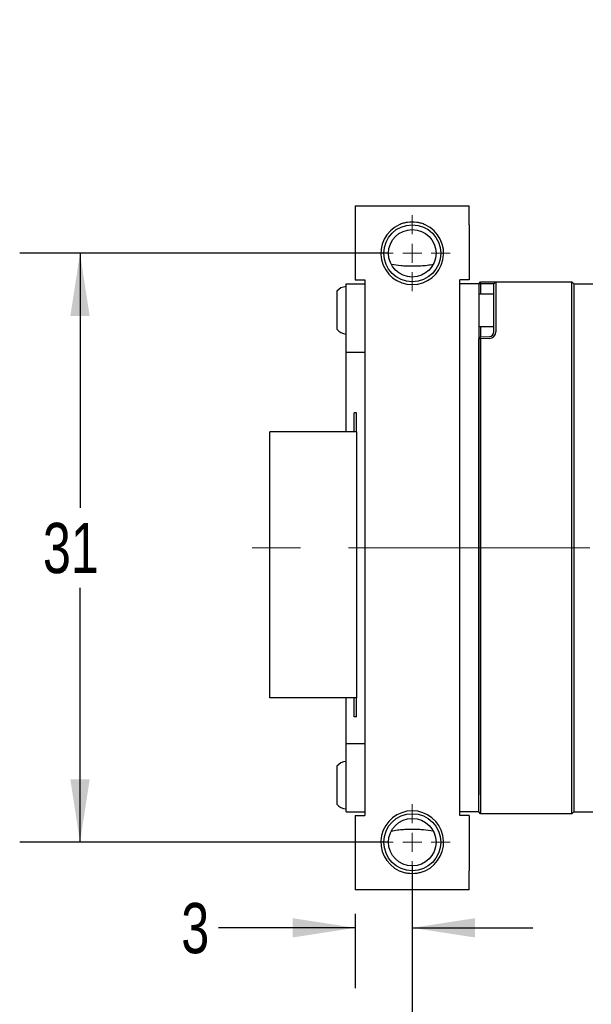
# Paper-space layout 'IX body' of a CAD drawing. Header units: millimetres. Extents: x 5 to 274, y 4 to 211.
# Tile 3 of 21: x 97 to 127, y 37 to 89. Entities that reach past the tile are written whole.
import ezdxf

# ---------------------------------------------------------------- set-up
doc = ezdxf.new("R2010")
doc.units = ezdxf.units.MM
doc.linetypes.add('CENTERX2', pattern=[20.32, 12.7, -2.54, 2.54, -2.54])
doc.layers.add('DIMENSIONS', color=8, linetype='Continuous')
doc.styles.add('SLDTEXTSTYLE0', font='TXT', dxfattribs={"width": 0.75})
doc.styles.add('SLDTEXTSTYLE5', font='TXT', dxfattribs={"width": 0.675})
doc.dimstyles.new('SLDDIMSTYLE11', dxfattribs={"dimtxt": 2.645833, "dimasz": 3.302, "dimexe": 0, "dimexo": 0.0625, "dimgap": 0.661458, "dimtad": 0, "dimtih": 1, "dimtoh": 1, "dimdec": 0, "dimrnd": 1e-09, "dimzin": 12, "dimdsep": 46, "dimtxsty": 'SLDTEXTSTYLE0', "dimsah": 1, "dimcen": 0.09, "dimadec": 0, "dimazin": 3, "dimtol": 1, "dimtp": 0.5, "dimtm": 0.5, "dimtfac": 1, "dimtdec": 1, "dimtmove": 0, "dimatfit": 0, "dimfxl": 1, "dimfrac": 2, "dimtolj": 1, "dimarcsym": 0})
doc.dimstyles.new('SLDDIMSTYLE2', dxfattribs={"dimtxt": 2.645833, "dimasz": 3.302, "dimexe": 0, "dimexo": 0.0625, "dimgap": 0.661458, "dimtad": 0, "dimtih": 1, "dimtoh": 1, "dimdec": 0, "dimrnd": 1e-09, "dimzin": 12, "dimdsep": 46, "dimtxsty": 'SLDTEXTSTYLE0', "dimsah": 1, "dimcen": 0.09, "dimadec": 0, "dimazin": 3, "dimtfac": 1, "dimtdec": 0, "dimtofl": 0, "dimtmove": 0, "dimatfit": 3, "dimfxl": 1, "dimfrac": 2, "dimtolj": 1, "dimtzin": 12, "dimarcsym": 0})
doc.dimstyles.new('SLDDIMSTYLE8', dxfattribs={"dimtxt": 2.645833, "dimasz": 3.302, "dimexe": 0, "dimexo": 0.0625, "dimgap": 0.661458, "dimtad": 0, "dimtih": 1, "dimtoh": 1, "dimdec": 0, "dimrnd": 1e-09, "dimzin": 12, "dimdsep": 46, "dimtxsty": 'SLDTEXTSTYLE0', "dimsah": 1, "dimcen": 0.09, "dimadec": 0, "dimazin": 3, "dimtfac": 1, "dimtdec": 0, "dimtmove": 0, "dimatfit": 0, "dimfxl": 1, "dimfrac": 2, "dimtolj": 1, "dimtzin": 12, "dimarcsym": 0})
doc.dimstyles.new('SLDDIMSTYLE9', dxfattribs={"dimtxt": 2.645833, "dimasz": 3.302, "dimexe": 0, "dimexo": 0.0625, "dimgap": 0.661458, "dimtad": 0, "dimtih": 1, "dimtoh": 1, "dimdec": 6, "dimrnd": 1e-09, "dimzin": 12, "dimdsep": 46, "dimtxsty": 'SLDTEXTSTYLE0', "dimsah": 1, "dimcen": 0, "dimadec": 0, "dimazin": 3, "dimtfac": 1, "dimtofl": 0, "dimtmove": 0, "dimatfit": 3, "dimfxl": 1, "dimfrac": 2, "dimtolj": 1, "dimtzin": 12, "dimarcsym": 0})

# ---------------------------------------------------------------- blocks, each defined once
blk = doc.blocks.new('SW_SYMBOL_HOLE_DEPTH')
at = {"layer": 'DIMENSIONS', "color": 0}
for p, q in [((0, 875), (800, 875)), ((400, 875), (400, 75)), ((100, 555), (400, 75)), ((700, 555), (400, 75))]:
    blk.add_line(p, q, dxfattribs=at)
blk = doc.blocks.new('_D_39')
at = {"layer": 'DIMENSIONS'}
for p, q in [((117.593, 105.582), (111.714, 94.125)), ((111.714, 94.125), (118.064, 94.125))]:
    blk.add_line(p, q, dxfattribs=at)
blk.add_solid([(117.593, 105.582), (115.633, 102.876), (116.537, 102.412)], dxfattribs=at)
at = {"layer": 'DIMENSIONS', "xscale": 0.0033796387, "yscale": 0.0033796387, "zscale": 0.0033796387}
blk.add_blockref('SW_SYMBOL_HOLE_DEPTH', (136.801, 92.39), dxfattribs=at)
at = {"layer": 'DIMENSIONS', "attachment_point": 1}
for s, insert, char_height, style in [('4X M2 - 6H', (118.064, 95.434), 2.6458, 'SLDTEXTSTYLE5'), ('3', (141.577, 95.434), 2.646, 'SLDTEXTSTYLE0'), ('MIN', (144.507, 95.434), 2.6458, 'SLDTEXTSTYLE0')]:
    blk.add_mtext(s, dxfattribs=dict(at, insert=insert, char_height=char_height, style=style))
blk = doc.blocks.new('_D_46')
at = {"layer": 'DIMENSIONS'}
for p, q in [((116.779, 76.865), (97.385, 76.865)), ((100.56, 76.865), (100.56, 63.467)), ((100.56, 45.865), (100.56, 59.263)), ((116.779, 45.865), (97.385, 45.865))]:
    blk.add_line(p, q, dxfattribs=at)
for points in [[(100.56, 76.865), (100.052, 73.563), (101.068, 73.563)], [(100.56, 45.865), (101.068, 49.167), (100.052, 49.167)]]:
    blk.add_solid(points, dxfattribs=at)
at = {"layer": 'DIMENSIONS', "insert": (98.605, 62.674), "char_height": 2.6458, "attachment_point": 1, "style": 'SLDTEXTSTYLE0'}
blk.add_mtext('31', dxfattribs=at)
blk = doc.blocks.new('_D_48')
at = {"layer": 'DIMENSIONS'}
for p, q in [((118.049, 44.595), (118.049, 38.183)), ((115.049, 42.095), (115.049, 38.183)), ((115.049, 41.358), (107.843, 41.358)), ((118.049, 41.358), (124.399, 41.358))]:
    blk.add_line(p, q, dxfattribs=at)
for points in [[(115.049, 41.358), (111.747, 41.866), (111.747, 40.85)], [(118.049, 41.358), (121.351, 40.85), (121.351, 41.866)]]:
    blk.add_solid(points, dxfattribs=at)
at = {"layer": 'DIMENSIONS', "insert": (105.888, 42.666), "char_height": 2.646, "attachment_point": 1, "style": 'SLDTEXTSTYLE0'}
blk.add_mtext('3', dxfattribs=at)
blk = doc.blocks.new('_D_49')
at = {"layer": 'DIMENSIONS'}
for p, q in [((130.049, 60.095), (130.049, 30.19)), ((118.049, 44.595), (118.049, 30.19)), ((118.049, 33.365), (111.699, 33.365)), ((130.049, 33.365), (136.399, 33.365))]:
    blk.add_line(p, q, dxfattribs=at)
for points in [[(118.049, 33.365), (114.747, 33.873), (114.747, 32.857)], [(130.049, 33.365), (133.351, 32.857), (133.351, 33.873)]]:
    blk.add_solid(points, dxfattribs=at)
at = {"layer": 'DIMENSIONS', "char_height": 2.6458, "attachment_point": 1, "style": 'SLDTEXTSTYLE0'}
for s, insert in [('±0.5', (122.594, 34.674)), ('12', (118.684, 34.674))]:
    blk.add_mtext(s, dxfattribs=dict(at, insert=insert))
blk = doc.blocks.new('SW_CENTERMARKSYMBOL_29')
at = {"color": 0, "linetype": 'Continuous', "lineweight": 18}
for p, q in [((0, 1), (0, 2)), ((-1, 0), (-2, 0)), ((0, 0), (-0.5, 0)), ((0, 0), (0, 0.5)), ((0, 0), (0, -0.5)), ((0, 0), (0.5, 0)), ((1, 0), (2, 0)), ((0, -1), (0, -2))]:
    blk.add_line(p, q, dxfattribs=at)
blk = doc.blocks.new('SW_CENTERMARKSYMBOL_30')
at = {"color": 0, "linetype": 'Continuous', "lineweight": 18}
for p, q in [((0, 1), (0, 2)), ((-1, 0), (-2, 0)), ((0, 0), (-0.5, 0)), ((0, 0), (0, 0.5)), ((0, 0), (0, -0.5)), ((0, 0), (0.5, 0)), ((1, 0), (2, 0)), ((0, -1), (0, -2))]:
    blk.add_line(p, q, dxfattribs=at)

psp = doc.layouts.new('IX body')

# ---------------------------------------------------------------- linework, layer by layer
at = {"color": 7, "linetype": 'Continuous', "lineweight": 25}
for p, q in [((115.0491738, 79.3654231), (121.0491738, 79.3654231)), ((115.0491738, 79.3654231), (115.0491738, 78.3654231)), ((121.0491738, 78.3654231), (121.0491738, 79.3654231)), ((115.0491738, 78.3654231), (115.0491738, 75.4654231)), ((121.0491738, 78.3654231), (121.0491738, 75.4654231)), ((114.5701738, 75.2654231), (115.5491738, 75.2654231)), ((114.5701738, 74.2654231), (114.5701738, 75.2654231)), ((115.0491738, 75.4654231), (115.5491738, 75.4654231)), ((115.5491738, 75.4654231), (115.5491738, 47.2654231)), ((121.0491738, 75.4654231), (120.5491738, 75.4654231)), ((120.5491738, 47.2654231), (120.5491738, 75.4654231)), ((121.5491738, 75.2654231), (120.5491738, 75.2654231)), ((121.5491738, 75.2654231), (121.6491738, 75.3654231)), ((121.6491129, 75.2654231), (121.5491738, 75.2654231)), ((121.5491738, 75.2654231), (121.5491738, 74.3654231)), ((121.6491129, 75.2654231), (121.6491738, 75.3654231)), ((121.6491129, 75.2654231), (121.6491129, 74.7154231)), ((122.1078987, 75.2654231), (121.6491129, 75.2654231)), ((121.6491738, 75.3654231), (122.1113886, 75.3654231)), ((122.3491738, 75.2654231), (122.1078987, 75.2654231)), ((122.1113886, 75.3654231), (122.4491738, 75.3654231)), ((122.4491738, 75.3654231), (122.3491738, 75.2654231)), ((122.3491738, 74.3654231), (122.3491738, 75.2654231)), ((122.4491738, 75.3654231), (122.4491738, 74.3654231)), ((122.4491738, 75.3654231), (126.4491738, 75.3654231)), ((126.4491738, 74.3654231), (126.4491738, 75.3654231)), ((126.4491738, 75.3654231), (126.5491738, 75.2654231)), ((126.5491738, 75.2654231), (126.5491738, 74.3654231)), ((126.5491738, 75.2654231), (127.5491738, 75.2654231)), ((114.0701738, 74.8654231), (114.0701738, 72.8654231)), ((122.3491738, 74.7154231), (121.5491738, 74.7154231)), ((114.5701738, 72.6654231), (114.5701738, 74.2654231)), ((121.5491738, 74.3654231), (121.5491738, 48.3654231)), ((122.3491738, 72.7347819), (122.3491738, 74.3654231)), ((122.4491738, 74.3654231), (122.4491738, 72.7347819)), ((126.4491738, 48.3654231), (126.4491738, 74.3654231)), ((126.5491738, 74.3654231), (126.5491738, 48.3654231)), ((114.5701738, 71.6654231), (114.5701738, 72.6654231)), ((121.5491738, 73.0154231), (122.3491738, 73.0154231)), ((121.6491129, 73.0154231), (121.6491129, 72.468913)), ((121.6491129, 72.468913), (121.5491738, 72.3617415)), ((121.6491738, 72.3688542), (121.5491738, 72.3617415)), ((121.5491738, 48.3654231), (121.5491738, 72.3617415)), ((121.6491129, 72.468913), (122.1078987, 72.4849342)), ((121.6491738, 72.3688542), (121.6491129, 72.468913)), ((122.1113886, 72.3849951), (121.6491738, 72.3688542)), ((121.6491738, 72.3688542), (121.6491738, 48.3654231)), ((114.5701738, 71.6654231), (115.5491738, 71.6654231)), ((114.5701738, 70.6654231), (114.5701738, 71.6654231)), ((114.5701738, 67.4654231), (114.5701738, 70.6654231)), ((115.1211738, 68.4654231), (114.9981738, 68.4654231)), ((114.9981738, 67.4654231), (114.9981738, 68.4654231)), ((115.1211738, 67.4654231), (115.1211738, 68.4654231)), ((111.5596738, 67.4654231), (110.5596738, 67.4654231)), ((110.5596738, 53.4654231), (110.5596738, 67.4654231)), ((115.1211738, 67.4654231), (111.5596738, 67.4654231)), ((115.1211738, 67.4654231), (115.1211738, 53.4654231)), ((111.5596738, 53.4654231), (110.5596738, 53.4654231)), ((115.1211738, 53.4654231), (111.5596738, 53.4654231)), ((114.5701738, 52.0654231), (114.5701738, 53.4654231)), ((114.9981738, 52.4654231), (114.9981738, 53.4654231)), ((115.1211738, 52.4654231), (115.1211738, 53.4654231)), ((115.1211738, 52.4654231), (114.9981738, 52.4654231)), ((114.5701738, 51.0654231), (114.5701738, 52.0654231)), ((114.5701738, 51.0654231), (115.5491738, 51.0654231)), ((114.5701738, 50.0654231), (114.5701738, 51.0654231)), ((114.0701738, 49.8654231), (114.0701738, 47.8654231)), ((114.5701738, 48.4654231), (114.5701738, 50.0654231)), ((114.5701738, 47.4654231), (114.5701738, 48.4654231)), ((121.5491738, 47.4654231), (121.5491738, 48.3654231)), ((121.6491738, 48.3654231), (121.6491738, 47.3654231)), ((126.4491738, 47.3654231), (126.4491738, 48.3654231)), ((126.5491738, 48.3654231), (126.5491738, 47.4654231)), ((114.5701738, 47.4654231), (115.5491738, 47.4654231)), ((115.0491738, 47.2654231), (115.0491738, 44.3654231)), ((115.0491738, 47.2654231), (115.5491738, 47.2654231)), ((121.5491738, 47.4654231), (120.5491738, 47.4654231)), ((121.0491738, 47.2654231), (120.5491738, 47.2654231)), ((121.0491738, 47.2654231), (121.0491738, 44.3654231)), ((121.6491738, 47.3654231), (121.5491738, 47.4654231)), ((126.4491738, 47.3654231), (121.6491738, 47.3654231)), ((126.5491738, 47.4654231), (126.4491738, 47.3654231)), ((126.5491738, 47.4654231), (127.5491738, 47.4654231)), ((115.0491738, 44.3654231), (115.0491738, 43.3654231)), ((121.0491738, 43.3654231), (121.0491738, 44.3654231)), ((121.0491738, 43.3654231), (115.0491738, 43.3654231))]:
    psp.add_line(p, q, dxfattribs=at)
at = {"color": 7, "linetype": 'CENTERX2', "lineweight": 18}
psp.add_line((127.3991738, 61.3654231), (108.6991738, 61.3654231), dxfattribs=at)
at = {"color": 7, "linetype": 'Continuous', "lineweight": 25}
for centre, radius in [((118.0491738, 76.8654231), 1.5), ((118.0491738, 76.8654231), 1.25), ((118.0491738, 45.8654231), 1.5), ((118.0491738, 45.8654231), 1.25)]:
    psp.add_circle(centre, radius, dxfattribs=at)
for centre, radius, start, end in [((118.0491738, 76.8654231), 1.65, 114.61997733, 65.38002267), ((114.6314213, 74.3679281), 0.75, 94.68417983, 138.44592252), ((114.6314213, 73.3629181), 0.75, 221.55407748, 265.31582017), ((122.0991738, 72.7347819), 0.25, 272, 0), ((122.0991738, 72.7347819), 0.35, 272, 0), ((114.6314213, 49.3679281), 0.75, 94.68417983, 138.44592252), ((114.6314213, 48.3629181), 0.75, 221.55407748, 265.31582017), ((118.0491738, 45.8654231), 1.65, 294.61997733, 245.38002267)]:
    psp.add_arc(centre, radius, start, end, dxfattribs=at)
for points, knots in [([(118.7365602, 78.3654231), (118.6664946, 78.3933265), (118.5247414, 78.4497794), (118.2078401, 78.5110211), (117.8839339, 78.5102252), (117.5705388, 78.4485983), (117.4318237, 78.3933284), (117.3617875, 78.3654231)], [0, 0, 0, 0, 0.1599938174, 0.3236914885, 0.6832266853, 0.8400636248, 1, 1, 1, 1]), ([(119.1507051, 76.2745519), (119.0457601, 76.2554298), (118.8359672, 76.2172034), (118.5339372, 76.1909363), (118.2475497, 76.1790131), (117.9800051, 76.1771513), (117.7159044, 76.1835601), (117.3669598, 76.2035933), (117.117023, 76.2458886), (116.9476425, 76.2745519)], [0, 0, 0, 0, 0.1503029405, 0.3004667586, 0.4151542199, 0.529489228, 0.6439083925, 0.7586792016, 1, 1, 1, 1]), ([(116.9476425, 46.4562943), (117.0525875, 46.4754163), (117.2623804, 46.5136427), (117.5644105, 46.5399098), (117.8507979, 46.551833), (118.1183426, 46.5536948), (118.3824433, 46.5472861), (118.7313878, 46.5272528), (118.9813247, 46.4849575), (119.1507051, 46.4562943)], [0, 0, 0, 0, 0.1503029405, 0.3004667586, 0.4151542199, 0.529489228, 0.6439083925, 0.7586792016, 1, 1, 1, 1]), ([(117.3617875, 44.3654231), (117.431853, 44.3375196), (117.5736062, 44.2810667), (117.8905075, 44.2198251), (118.2144137, 44.2206209), (118.5278089, 44.2822479), (118.666524, 44.3375177), (118.7365602, 44.3654231)], [0, 0, 0, 0, 0.15999381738, 0.32369148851, 0.6832266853, 0.84006362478, 1, 1, 1, 1])]:
    psp.add_open_spline(points, degree=3, knots=knots, dxfattribs=at)

# ---------------------------------------------------------------- block references
at = {"color": 7, "linetype": 'Continuous', "lineweight": 0}
for name, p in [('SW_CENTERMARKSYMBOL_29', (118.0491738, 76.8654231)), ('SW_CENTERMARKSYMBOL_30', (118.0491738, 45.8654231))]:
    psp.add_blockref(name, p, dxfattribs=at)

# ---------------------------------------------------------------- dimensions: what is measured, and where the dimension line sits
at = {"layer": 'DIMENSIONS'}
dim = psp.add_diameter_dim_2p(p1=(118.5056614, 107.3616016), p2=(117.5926863, 105.582142), text='4X M2 - 6H {\\fGDT;x} 3\\P', dimstyle='SLDDIMSTYLE9', override={"dimpost": '<>'}, dxfattribs=at)
dim.commit()
dim.dimension.update_dxf_attribs({"geometry": '_D_39', "text_midpoint": (134.6038083, 94.1249233), "dimtype": 163})
dim = psp.add_linear_dim(base=(100.5596738, 45.8654231), p1=(118.0491738, 76.8654231), p2=(118.0491738, 45.8654231), angle=90, dimstyle='SLDDIMSTYLE2', dxfattribs=at)
dim.commit()
dim.dimension.update_dxf_attribs({"geometry": '_D_46', "text_midpoint": (100.5596738, 61.3654231), "dimtype": 160})
for base, p1, p2, dimstyle, picture, middle in [((130.0491738, 33.3654231), (118.0491738, 45.8654231), (130.0491738, 61.3654231), 'SLDDIMSTYLE11', '_D_49', (124.0491738, 33.3654231)), ((118.0491738, 41.3577137), (115.0491738, 43.3654231), (118.0491738, 45.8654231), 'SLDDIMSTYLE8', '_D_48', (106.8653479, 41.3577137))]:
    dim = psp.add_linear_dim(base=base, p1=p1, p2=p2, dimstyle=dimstyle, dxfattribs=at)
    dim.commit()
    dim.dimension.update_dxf_attribs({"geometry": picture, "text_midpoint": middle, "dimtype": 160})

doc.saveas('drawing.dxf')
